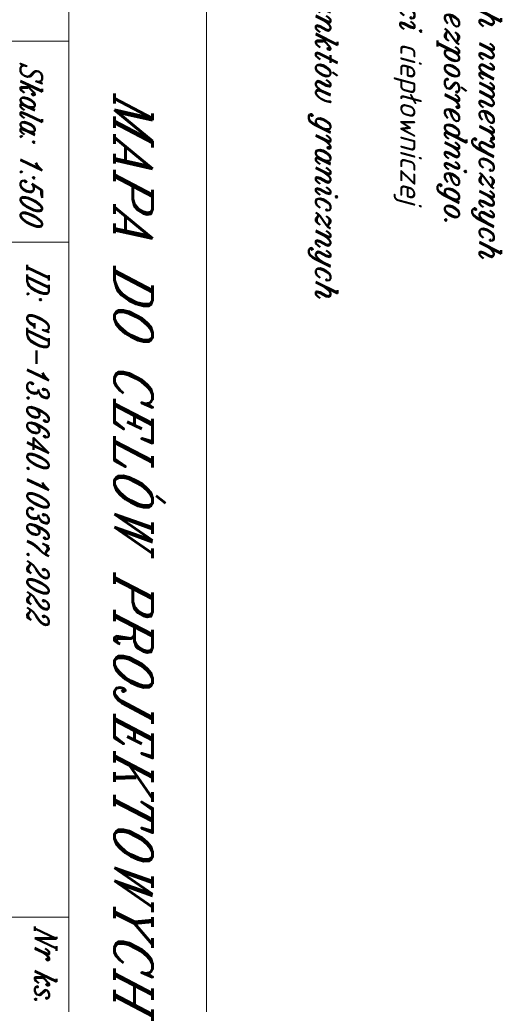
# Model space of a CAD drawing. Header units: millimetres. Extents: x -9598 to -9388, y -264557 to -264347.
# Tile 16 of 44: x -9527 to -9499, y -264449 to -264392. Entities that reach past the tile are written whole.
import ezdxf

# ---------------------------------------------------------------- set-up
doc = ezdxf.new("R2010")
doc.units = ezdxf.units.MM
doc.layers.add('-- RAMKA', color=11, linetype='Continuous')
doc.layers.add('Rakowicka 531_1 wstępna wersja$0$Warstwa 2', color=250, linetype='Continuous', lineweight=0)
doc.styles.add('Rakowicka 531_1 wstępna wersja$0$ITALIC_1250', font='ITALIC_1250.shx', dxfattribs={"oblique": 15})
doc.styles.add('Rakowicka 531_1 wstępna wersja$0$Style-ITALIC_1250_1', font='ITALIC_1250.shx')

# ---------------------------------------------------------------- blocks, each defined once
blk = doc.blocks.new('Rakowicka 531_1 wstępna wersja')
at = {"layer": 'Rakowicka 531_1 wstępna wersja$0$Warstwa 2', "color": 250, "linetype": 'Continuous', "lineweight": 0, "ltscale": 0.001}
for p, q in [((7425362.275, 5549020.043), (7425254.762, 5549020.043)), ((7425290.028, 5549012.089), (7425254.762, 5549012.089)), ((7425338.802, 5549012.089), (7425257.553, 5549012.089)), ((7425362.275, 5549012.089), (7425257.553, 5549012.089)), ((7425286.499, 5548999.963), (7425286.499, 5549012.089)), ((7425298.098, 5549012.089), (7425298.098, 5549008.408)), ((7425298.098, 5549012.089), (7425298.098, 5549008.408)), ((7425337.118, 5549012.089), (7425337.118, 5549008.408))]:
    blk.add_line(p, q, dxfattribs=at)
at = {"layer": 'Rakowicka 531_1 wstępna wersja$0$Warstwa 2', "color": 250, "linetype": 'Continuous', "lineweight": 30, "attachment_point": 7}
for s, insert, char_height, line_spacing_factor, style in [('\\FITALIC_1250;\\Q15;\\H1x;\\W0.92;Mapa powstała na podstawie danych numerycznych', (7425254.766, 5549035.402), 1.25, 0.72, 'Rakowicka 531_1 wstępna wersja$0$Style-ITALIC_1250_1'), ('\\FITALIC_1250;\\Q15;\\H1x;\\W0.92;z zasobów GODGiK oraz pomiaru bezpośredniego.', (7425254.766, 5549033.398), 1.25, 0.72, 'Rakowicka 531_1 wstępna wersja$0$Style-ITALIC_1250_1'), ('\\FITALIC_1250;\\Q15;MAPA DO CELÓW PROJEKTOWYCH', (7425289.523, 5549014.733), 2.2, 0.72, 'Rakowicka 531_1 wstępna wersja$0$ITALIC_1250'), ('\\FITALIC_1250;\\Q15;\\H1x;\\W0.8;ID: GD-13.6640.10367.2022', (7425299.42, 5549009.684), 1.25, 0.72, 'Rakowicka 531_1 wstępna wersja$0$ITALIC_1250'), ('\\FITALIC_1250;\\Q15;\\H1x;\\W0.8;Nr ks. rob.: 932/2022', (7425337.646, 5549009.707), 1.25, 0.72, 'Rakowicka 531_1 wstępna wersja$0$ITALIC_1250'), ('\\FITALIC_1250;\\H1x;\\W0.8;Skala: 1:500', (7425287.705, 5549009.293), 1.25, 0.6, 'Rakowicka 531_1 wstępna wersja$0$ITALIC_1250')]:
    blk.add_mtext(s, dxfattribs=dict(at, insert=insert, char_height=char_height, line_spacing_factor=line_spacing_factor, style=style))
at = {"layer": 'Rakowicka 531_1 wstępna wersja$0$Warstwa 2', "color": 250, "linetype": 'Continuous', "lineweight": 30, "char_height": 1.25, "attachment_point": 7, "style": 'Rakowicka 531_1 wstępna wersja$0$Style-ITALIC_1250_1'}
for s, insert in [('\\FITALIC_1250;\\Q15;\\H1x;\\W0.92;Mapę sporządzono pod projekt sieci ciepłowniczej \\Pz przyłączem.', (7425254.981, 5549028.772)), ('\\FITALIC_1250;\\Q15;\\H1x;\\W0.92;Nie badano dokładności pomiaru punktów granicznych \\Pdziałki przedmiotowej.', (7425254.981, 5549023.867))]:
    blk.add_mtext(s, dxfattribs=dict(at, insert=insert))

msp = doc.modelspace()

# ---------------------------------------------------------------- block references
at = {"layer": '-- RAMKA', "rotation": 270}
msp.add_blockref('Rakowicka 531_1 wstępna wersja', (-5558536.267, 7160892.827), dxfattribs=at)

doc.saveas('drawing.dxf')
